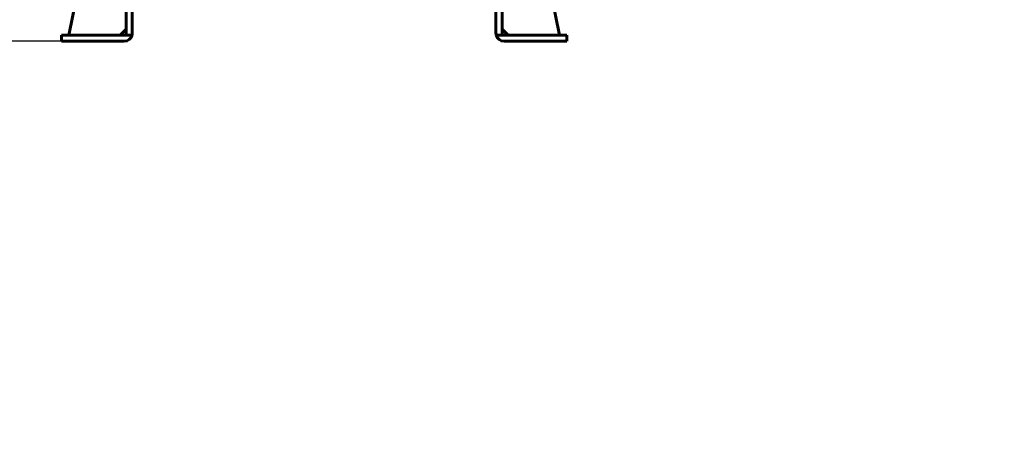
# Model space of a CAD drawing. Header units: millimetres. Extents: x 0 to 297, y 0 to 420.
# Tile 2 of 23: x 102 to 297, y 0 to 86. Entities that reach past the tile are written whole.
import ezdxf

# ---------------------------------------------------------------- set-up
doc = ezdxf.new("R2010")
doc.units = ezdxf.units.MM
doc.linetypes.add('K5LT_BASIC', pattern=[0])
doc.linetypes.add('K5LT_THIN', pattern=[0])
doc.layers.add('Системный слой', color=7, linetype='Continuous')
doc.styles.add('KDIMTEXTSTYLE', font='GOST_AU.SHX', dxfattribs={"width": 0.96, "oblique": 15, "height": 5})
doc.dimstyles.new('KDIMSTYLE (0.20)', dxfattribs={"dimtxt": 5, "dimasz": 1, "dimexe": 2, "dimexo": 0, "dimgap": 1, "dimtad": 1, "dimlfac": 5, "dimtxsty": 'KDIMTEXTSTYLE', "dimsah": 1, "dimcen": 0, "dimdle": 1, "dimadec": 0, "dimazin": 0, "dimtfac": 0.667, "dimtmove": 0, "dimatfit": 3, "dimfxl": 1, "dimtvp": 1, "dimtolj": 1, "dimtzin": 0, "dimarcsym": 0})

# ---------------------------------------------------------------- blocks, each defined once
blk = doc.blocks.new('KDIMARROW_01')
at = {"layer": 'Системный слой'}
blk.add_hatch(color=0, dxfattribs=at).paths.add_polyline_path([(-5, -0.66), (0, 0), (-5, 0.66), (-4.5, 0)])
at = {"layer": 'Системный слой', "color": 0, "linetype": 'K5LT_THIN', "lineweight": 18}
for p, q in [((-4.5, 0), (-5, 0.66)), ((-5, 0.66), (0, 0)), ((0, 0), (-5, -0.66)), ((-5, -0.66), (-4.5, 0)), ((0, 0), (-1, 0))]:
    blk.add_line(p, q, dxfattribs=at)

msp = doc.modelspace()

# ---------------------------------------------------------------- linework, layer by layer
at = {"layer": 'Системный слой', "color": 150, "linetype": 'K5LT_BASIC', "lineweight": 60, "true_color": 0x0080ff}
for p, q in [((111.7598, 82.4554), (113.7598, 92.0554)), ((123.1598, 82.8554), (123.1598, 91.6554)), ((124.3598, 91.6554), (124.3598, 82.8554)), ((196.3598, 82.8554), (196.3598, 91.6554)), ((197.5598, 91.6554), (197.5598, 82.8554)), ((206.9598, 92.0554), (208.9598, 82.4554)), ((110.3598, 81.2554), (110.3598, 82.4554)), ((110.9598, 82.4554), (110.3598, 82.4554)), ((110.9598, 82.4554), (122.7598, 82.4554)), ((123.1598, 83.6554), (121.9598, 82.4554)), ((122.7598, 82.4554), (124.309, 82.4554)), ((196.4106, 82.4554), (197.9598, 82.4554)), ((198.7598, 82.4554), (197.5598, 83.6554)), ((197.9598, 82.4554), (209.7598, 82.4554)), ((209.7598, 82.4554), (210.3598, 82.4554)), ((210.3598, 82.4554), (210.3598, 81.2554)), ((110.9598, 81.2554), (110.3598, 81.2554)), ((122.7598, 81.2554), (110.9598, 81.2554)), ((209.7598, 81.2554), (197.9598, 81.2554)), ((209.7598, 81.2554), (210.3598, 81.2554))]:
    msp.add_line(p, q, dxfattribs=at)
for centre, radius, start, end in [((122.7598, 82.8554), 0.4, 270, 0), ((122.7598, 82.8554), 1.6, 270, 345.522488), ((122.7598, 82.8554), 1.6, 345.522488, 0), ((197.9598, 82.8554), 1.6, 180, 194.477512), ((197.9598, 82.8554), 1.6, 194.477512, 270), ((197.9598, 82.8554), 0.4, 180, 270)]:
    msp.add_arc(centre, radius, start, end, dxfattribs=at)

# ---------------------------------------------------------------- dimensions: what is measured, and where the dimension line sits
at = {"layer": 'Системный слой', "color": 7}
msp.add_linear_dim(base=(82.3598, 231.2554), p1=(110.9598, 81.2554), p2=(92.3598, 231.2554), angle=90, location=(82.3598, 156.2554), text='\\H5.0;\\W0.965;\\Q15;\\H5.0;\\W0.965;\\Q15;\\Q15;В', dimstyle='KDIMSTYLE (0.20)', override={"dimexo": 0, "dimblk1": 'KDIMARROW_01', "dimblk2": 'KDIMARROW_01', "dimse1": 0, "dimse2": 0, "dimclrt": 7, "dimtolj": 1}, dxfattribs=at).render()

doc.saveas('drawing.dxf')
